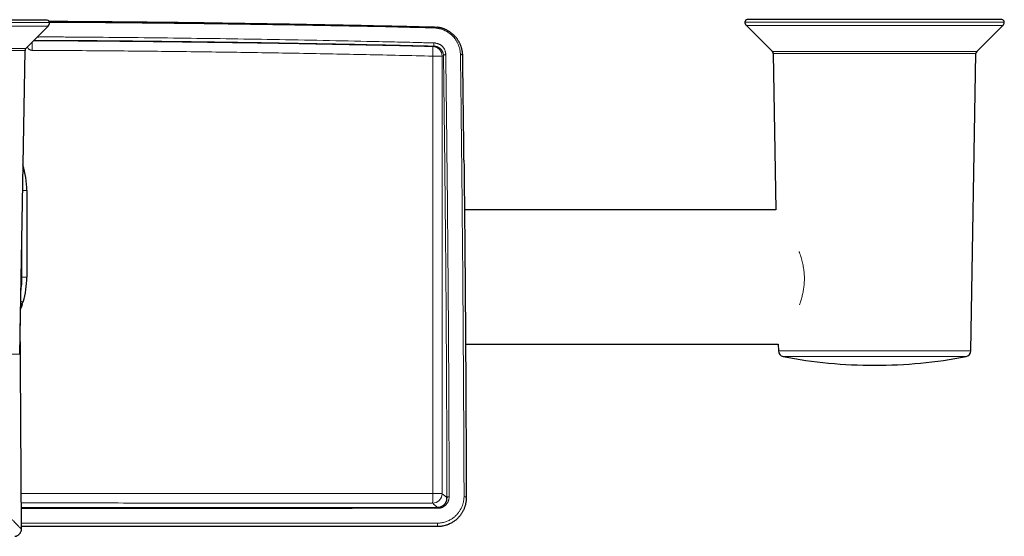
# Model space of a CAD drawing. Header units: millimetres. Extents: x 8 to 1465, y 12 to 1156.
# Tile 9 of 168: x 642 to 847, y 56 to 163. Entities that reach past the tile are written whole.
import ezdxf

# ---------------------------------------------------------------- set-up
doc = ezdxf.new("R2010")
doc.units = ezdxf.units.MM

msp = doc.modelspace()

# ---------------------------------------------------------------- linework, layer by layer
at = {"color": 7, "linetype": 'Continuous', "lineweight": 30}
for p, q in [((648.05, 163.28), (625.3, 163.28)), ((643.6, 157.42), (648.26, 162.08)), ((793.6, 162.19), (799.03, 156.76)), ((846.8, 163.4), (793.8, 163.4)), ((841.58, 156.76), (847.01, 162.19)), ((642.32, 93.74), (643.43, 157)), ((799.21, 156.34), (799.77, 123.78)), ((840.32, 94.38), (841.4, 156.34)), ((643.8, 127.78), (643.8, 109.78)), ((799.77, 123.78), (734.92, 123.78)), ((735.14, 95.78), (800.26, 95.78)), ((800.26, 95.78), (800.29, 94.38))]:
    msp.add_line(p, q, dxfattribs=at)
at = {"color": 252, "linetype": 'Continuous', "lineweight": 0}
for p, q in [((648.55, 162.78), (625.3, 162.78)), ((648.26, 162.08), (625.3, 162.08)), ((847.3, 162.9), (793.3, 162.9)), ((847.01, 162.19), (793.6, 162.19)), ((643.6, 157.42), (625.3, 157.42)), ((643.43, 157), (625.3, 157)), ((728.32, 155.8), (730.26, 155.8)), ((728.32, 64.67), (728.32, 155.8)), ((730.26, 155.8), (730.26, 64.67)), ((841.58, 156.76), (799.03, 156.76)), ((841.4, 156.34), (799.21, 156.34)), ((643.8, 127.78), (642.92, 127.78)), ((642.8, 109.78), (642.8, 121.39)), ((643.8, 109.78), (642.8, 109.78)), ((800.29, 94.38), (840.32, 94.38)), ((625.3, 93.74), (642.32, 93.74)), ((839.35, 93.23), (801.26, 93.23)), ((728.32, 64.67), (730.26, 64.67))]:
    msp.add_line(p, q, dxfattribs=at)
at = {"color": 252, "linetype": 'Continuous', "lineweight": 0, "flags": 128}
for points in [[(731.01, 156.14), (730.94, 156.13), (730.87, 156.12), (730.8, 156.1), (730.74, 156.08), (730.68, 156.05), (730.64, 156.03), (730.6, 156), (730.57, 155.97), (730.56, 155.94), (730.55, 155.91)], [(734.07, 156.15), (734.15, 156.14), (734.22, 156.13), (734.28, 156.12), (734.34, 156.1), (734.4, 156.08), (734.45, 156.05), (734.48, 156.03), (734.52, 156), (734.54, 155.97), (734.55, 155.94), (734.55, 155.91)], [(731.73, 64.04), (731.65, 64.03), (731.58, 64.02), (731.52, 64), (731.46, 63.98), (731.41, 63.96), (731.37, 63.93), (731.33, 63.9), (731.31, 63.87), (731.29, 63.84), (731.28, 63.81)], [(734.83, 64.04), (734.9, 64.03), (734.97, 64.02), (735.04, 64), (735.1, 63.98), (735.16, 63.96), (735.2, 63.93), (735.24, 63.9), (735.26, 63.87), (735.28, 63.84), (735.29, 63.81)]]:
    msp.add_lwpolyline(points, dxfattribs=at)
at = {"color": 7, "linetype": 'Continuous', "lineweight": 30}
for centre, radius, start, end in [((648.05, 162.78), 0.5, 0, 90), ((647.55, 162.78), 1, 315, 0), ((793.8, 162.9), 0.5, 90, 180), ((794.3, 162.9), 1, 180, 225), ((846.8, 162.9), 0.5, 0, 90), ((846.3, 162.9), 1, 315, 0), ((644.03, 156.99), 0.6, 135, 179), ((798.61, 156.33), 0.6, 1, 45), ((842, 156.33), 0.6, 135, 179), ((625.3, 127.78), 18.5, 0, 16.8544), ((625.3, 109.78), 18.5, 343.7223, 0), ((642.58, 104.74), 0.5, 270, 343.7223), ((625.3, 109.78), 18.5, 338.2052, 342.0702), ((801.49, 94.41), 1.2, 181, 259.0206), ((839.12, 94.41), 1.2, 280.9794, 359), ((820.3, 191.4), 100, 259.0206, 270), ((820.3, 191.4), 100, 270, 280.9794)]:
    msp.add_arc(centre, radius, start, end, dxfattribs=at)
at = {"color": 252, "linetype": 'Continuous', "lineweight": 0}
for centre, radius, start, end in [((726.72, 161.76), 1.91, 357.6003, 3.6024), ((737.19, 158.17), 8.63, 177.4092, 181.8174), ((728.26, 155.8), 2, 0.0114, 88.5498), ((710.85, 156.72), 17.49, 357.0058, 3.558), ((625.3, 109.78), 17.5, 350.2189, 0), ((728.26, 64.68), 2, 270.075, 359.9348), ((710.12, 64.21), 18.21, 355.1636, 1.4592), ((724.05, 61.65), 5.25, 359.727, 1.695), ((721.24, 58.31), 8.08, 356.3758, 1.4422)]:
    msp.add_arc(centre, radius, start, end, dxfattribs=at)
at = {"color": 7, "linetype": 'Continuous', "lineweight": 30}
for points, knots in [([(648.46, 163.07), (648.54, 163.07), (648.68, 163.07), (648.89, 163.07), (649.08, 163.07), (649.34, 163.07), (649.66, 163.07), (650.17, 163.07), (650.81, 163.06), (651.58, 163.06), (653.33, 163.05), (656.66, 163.02), (662.5, 162.98), (669.17, 162.91), (676.06, 162.84), (683.28, 162.74), (691.52, 162.62), (701.08, 162.46), (710.91, 162.28), (719.35, 162.1), (724.83, 161.97), (727.15, 161.91), (728, 161.89), (728.42, 161.88), (728.63, 161.88)], [0, 0, 0, 0, 0.003139, 0.005549, 0.007965, 0.010391, 0.015172, 0.019956, 0.029534, 0.039128, 0.048724, 0.094871, 0.163903, 0.267172, 0.344417, 0.421663, 0.537225, 0.652789, 0.779043, 0.905299, 0.968426, 0.984213, 0.992106, 1, 1, 1, 1]), ([(728.63, 161.88), (728.7, 161.87), (728.86, 161.87), (729.08, 161.85), (729.23, 161.83), (729.3, 161.82)], [0, 0, 0, 0, 0.338412, 0.676825, 1, 1, 1, 1]), ([(734.55, 155.91), (734.55, 155.97), (734.55, 156.1), (734.54, 156.3), (734.51, 156.52), (734.48, 156.75), (734.44, 156.97), (734.4, 157.18), (734.34, 157.4), (734.28, 157.62), (734.21, 157.83), (734.13, 158.04), (734.04, 158.25), (733.95, 158.45), (733.85, 158.65), (733.74, 158.85), (733.62, 159.04), (733.5, 159.23), (733.37, 159.41), (733.23, 159.59), (733.09, 159.76), (732.94, 159.93), (732.79, 160.09), (732.63, 160.24), (732.46, 160.39), (732.29, 160.53), (732.11, 160.67), (731.93, 160.8), (731.75, 160.92), (731.56, 161.04), (731.36, 161.15), (731.17, 161.25), (730.97, 161.35), (730.76, 161.43), (730.56, 161.51), (730.35, 161.58), (730.14, 161.65), (729.93, 161.7), (729.71, 161.75), (729.51, 161.79), (729.37, 161.81), (729.3, 161.82)], [0, 0, 0, 0, 0.019387, 0.046625, 0.07381, 0.100861, 0.127686, 0.154555, 0.181454, 0.208363, 0.235253, 0.262105, 0.288899, 0.315617, 0.342243, 0.368762, 0.395164, 0.421439, 0.44758, 0.473583, 0.499433, 0.525247, 0.551069, 0.576844, 0.602559, 0.628204, 0.65377, 0.67925, 0.704636, 0.729926, 0.755118, 0.780211, 0.805209, 0.830115, 0.854936, 0.879576, 0.904167, 0.928651, 0.95305, 0.977384, 1, 1, 1, 1]), ([(734.81, 134.12), (734.79, 136.28), (734.74, 140.89), (734.67, 146.88), (734.61, 151.32), (734.58, 153.74), (734.56, 154.95), (734.56, 155.63), (734.55, 155.86), (734.55, 155.91)], [0, 0, 0, 0, 0.296484, 0.635, 0.825138, 0.907608, 0.967667, 0.992558, 1, 1, 1, 1]), ([(734.82, 134.11), (734.85, 130.48), (734.93, 123.21), (735.02, 112.87), (735.1, 103.07), (735.16, 93.83), (735.21, 84.59), (735.25, 75.36), (735.27, 68.81), (735.28, 64.96), (735.28, 64.19), (735.29, 63.81)], [0, 0, 0, 0, 0.154987, 0.309974, 0.441407, 0.57284, 0.704274, 0.835708, 0.967141, 0.983571, 1, 1, 1, 1]), ([(642.5, 104.09), (642.52, 104.09), (642.58, 104.09), (642.67, 104.09), (642.77, 104.09), (642.85, 104.09), (642.89, 104.09), (642.9, 104.09), (642.91, 104.09), (642.91, 104.09)], [0, 0, 0, 0, 0.062212, 0.243459, 0.429789, 0.611094, 0.797973, 0.89851, 1, 1, 1, 1]), ([(642.58, 104.24), (642.58, 104.24), (642.58, 104.24), (642.56, 104.24), (642.53, 104.24), (642.51, 104.24), (642.51, 104.24)], [0, 0, 0, 0, 0.292903, 0.594433, 0.887302, 1, 1, 1, 1]), ([(642.7, 57.24), (642.65, 65.81), (642.56, 80.1), (642.47, 94.39), (642.43, 100.09)], [0, 0, 0, 0, 0.6004323, 1, 1, 1, 1]), ([(729.29, 61.8), (729.34, 61.8), (729.43, 61.81), (729.58, 61.82), (729.74, 61.85), (729.91, 61.9), (730.07, 61.96), (730.23, 62.03), (730.38, 62.12), (730.53, 62.23), (730.67, 62.35), (730.79, 62.48), (730.91, 62.62), (731.01, 62.78), (731.09, 62.94), (731.16, 63.11), (731.22, 63.28), (731.26, 63.45), (731.28, 63.63), (731.28, 63.75), (731.28, 63.81)], [0, 0, 0, 0, 0.041045, 0.082528, 0.134516, 0.186517, 0.239399, 0.293189, 0.349423, 0.406139, 0.464312, 0.522955, 0.581556, 0.640582, 0.700894, 0.761629, 0.820267, 0.879276, 0.93943, 1, 1, 1, 1]), ([(735.29, 63.81), (735.28, 63.72), (735.28, 63.54), (735.26, 63.26), (735.23, 62.99), (735.19, 62.72), (735.13, 62.45), (735.07, 62.17), (734.98, 61.9), (734.89, 61.64), (734.78, 61.38), (734.67, 61.13), (734.54, 60.89), (734.4, 60.65), (734.26, 60.43), (734.1, 60.21), (733.94, 60.01), (733.77, 59.81), (733.59, 59.61), (733.4, 59.42), (733.2, 59.24), (732.97, 59.05), (732.72, 58.87), (732.44, 58.69), (732.13, 58.51), (731.79, 58.34), (731.43, 58.19), (731.05, 58.05), (730.65, 57.95), (730.26, 57.87), (729.91, 57.83), (729.6, 57.8), (729.4, 57.8), (729.3, 57.8)], [0, 0, 0, 0, 0.029768, 0.059712, 0.089656, 0.119977, 0.150298, 0.181006, 0.211714, 0.242615, 0.272511, 0.302408, 0.332449, 0.362489, 0.390369, 0.418413, 0.446456, 0.47485, 0.503244, 0.532002, 0.56076, 0.589701, 0.624452, 0.659229, 0.693977, 0.736472, 0.778966, 0.814798, 0.860715, 0.906632, 0.937747, 0.968885, 1, 1, 1, 1]), ([(729.3, 57.8), (729.09, 57.8), (728.66, 57.8), (727.82, 57.8), (720.09, 57.8), (705.46, 57.8), (681.45, 57.8), (660.53, 57.8), (646.71, 57.8), (642.7, 57.8)], [0, 0, 0, 0, 0.007307, 0.014616, 0.029233, 0.275241, 0.52125, 0.86103, 1, 1, 1, 1]), ([(641.31, 55.77), (641.34, 55.78), (641.39, 55.78), (641.46, 55.79), (641.52, 55.8), (641.58, 55.81), (641.64, 55.83), (641.76, 55.88), (641.9, 55.96), (642.04, 56.05), (642.14, 56.14), (642.23, 56.22), (642.32, 56.32), (642.43, 56.45), (642.53, 56.61), (642.6, 56.77), (642.66, 56.93), (642.69, 57.08), (642.7, 57.18), (642.7, 57.23)], [0, 0, 0, 0, 0.041073, 0.073793, 0.097969, 0.116566, 0.155727, 0.19808, 0.286646, 0.374984, 0.419868, 0.473923, 0.53889, 0.614406, 0.699672, 0.793391, 0.859786, 0.92874, 1, 1, 1, 1])]:
    msp.add_open_spline(points, degree=3, knots=knots, dxfattribs=at)
at = {"color": 252, "linetype": 'Continuous', "lineweight": 0}
for points, knots in [([(728.63, 161.68), (728.42, 161.68), (728, 161.7), (727.15, 161.72), (724.82, 161.77), (719.34, 161.9), (710.91, 162.08), (701.07, 162.26), (691.52, 162.41), (683.28, 162.53), (676.06, 162.62), (669.17, 162.69), (662.5, 162.75), (656.66, 162.8), (653.32, 162.82), (651.57, 162.83), (650.79, 162.83), (650.17, 162.82), (649.73, 162.81), (649.47, 162.8), (649.22, 162.79), (648.97, 162.79), (648.74, 162.79), (648.6, 162.79), (648.55, 162.79)], [0, 0, 0, 0, 0.00794, 0.015882, 0.031766, 0.094965, 0.221358, 0.347752, 0.463441, 0.579131, 0.656461, 0.733791, 0.837172, 0.90628, 0.952475, 0.962208, 0.971941, 0.98168, 0.985333, 0.988378, 0.991424, 0.994691, 0.99797, 1, 1, 1, 1]), ([(734.07, 156.15), (734.07, 156.28), (734.06, 156.54), (734.01, 156.93), (733.93, 157.32), (733.83, 157.7), (733.7, 158.07), (733.56, 158.4), (733.42, 158.68), (733.29, 158.92), (733.15, 159.13), (732.99, 159.37), (732.77, 159.65), (732.51, 159.94), (732.26, 160.19), (732.02, 160.39), (731.76, 160.59), (731.46, 160.8), (731.09, 161.01), (730.71, 161.2), (730.32, 161.35), (729.94, 161.47), (729.58, 161.56), (729.25, 161.62), (728.93, 161.66), (728.73, 161.67), (728.63, 161.68)], [0, 0, 0, 0, 0.047917, 0.096034, 0.144403, 0.19308, 0.240291, 0.287501, 0.32167, 0.355838, 0.383441, 0.411044, 0.461386, 0.506044, 0.550701, 0.583017, 0.615333, 0.662938, 0.710819, 0.759058, 0.807745, 0.852285, 0.892765, 0.933244, 0.966622, 1, 1, 1, 1]), ([(644.93, 157.01), (644.93, 157.13), (644.93, 157.39), (644.93, 157.77), (644.93, 158.12), (644.93, 158.42), (644.93, 158.63), (644.93, 158.72), (644.93, 158.75)], [0, 0, 0, 0, 0.183054, 0.366108, 0.549162, 0.732217, 0.915271, 1, 1, 1, 1]), ([(645.19, 159), (647.42, 158.99), (651.96, 158.97), (658.83, 158.92), (665.77, 158.86), (672.72, 158.79), (679.67, 158.7), (686.62, 158.61), (693.57, 158.5), (700.52, 158.39), (707.47, 158.26), (714.42, 158.12), (721.37, 157.97), (726, 157.86), (728.31, 157.8)], [0, 0, 0, 0, 0.0804334, 0.1640169, 0.2476002, 0.3311885, 0.414777, 0.4983653, 0.5819686, 0.665572, 0.7491752, 0.8327834, 0.9163918, 1, 1, 1, 1]), ([(728.57, 157.89), (727.73, 157.91), (726.04, 157.95), (723.51, 158.01), (720.14, 158.09), (714.13, 158.22), (705.49, 158.4), (695.29, 158.58), (685.31, 158.73), (675.55, 158.86), (665.79, 158.97), (657.88, 159.03), (652.74, 159.07), (650.73, 159.08), (650.02, 159.08), (649.69, 159.08), (649.42, 159.09), (649.17, 159.09), (648.91, 159.09), (648.61, 159.09), (648.32, 159.09), (648.05, 159.09), (647.83, 159.09), (647.63, 159.09), (647.38, 159.09), (647.1, 159.09), (646.79, 159.09), (646.49, 159.08), (646.24, 159.08), (646.04, 159.08), (645.88, 159.08), (645.73, 159.07), (645.57, 159.07), (645.43, 159.07), (645.31, 159.06), (645.26, 159.06), (645.25, 159.06)], [0, 0, 0, 0, 0.0297155, 0.059431, 0.0891465, 0.1485778, 0.2710344, 0.3934919, 0.5081108, 0.6227305, 0.7373524, 0.8519751, 0.9013465, 0.9182537, 0.9227471, 0.9263291, 0.9299102, 0.9325864, 0.9352626, 0.9392548, 0.943247, 0.9462479, 0.9492486, 0.9518264, 0.9544042, 0.9591159, 0.9638759, 0.9687065, 0.9735862, 0.977088, 0.98059, 0.9841334, 0.9876891, 0.9924824, 0.9974812, 1, 1, 1, 1]), ([(645.95, 159.77), (645.95, 159.77), (646.03, 159.77), (646.19, 159.78), (646.44, 159.79), (646.68, 159.8), (646.91, 159.81), (647.15, 159.82), (647.39, 159.83), (647.66, 159.83), (647.94, 159.84), (648.23, 159.85), (648.52, 159.85), (648.8, 159.85), (649.05, 159.84), (649.3, 159.83), (649.55, 159.82), (649.82, 159.81), (650.1, 159.8), (650.77, 159.79), (652.74, 159.79), (657.88, 159.74), (665.79, 159.67), (675.55, 159.56), (685.31, 159.43), (695.3, 159.27), (705.5, 159.08), (714.14, 158.9), (720.14, 158.76), (723.52, 158.68), (725.62, 158.63), (727.31, 158.58), (728.15, 158.57), (728.57, 158.56)], [0, 0, 0, 0, 0.000101, 0.004223, 0.008344, 0.012048, 0.015752, 0.018553, 0.022172, 0.025808, 0.029445, 0.033118, 0.036792, 0.0405, 0.043365, 0.046356, 0.049347, 0.052691, 0.056037, 0.059382, 0.076785, 0.12741, 0.244804, 0.362199, 0.479596, 0.596994, 0.722429, 0.847864, 0.908731, 0.939164, 0.969598, 0.984799, 1, 1, 1, 1]), ([(728.31, 157.8), (728.35, 157.82), (728.44, 157.85), (728.52, 157.88), (728.57, 157.89)], [0, 0, 0, 0, 0.418669, 1, 1, 1, 1]), ([(728.57, 158.56), (728.64, 158.55), (728.78, 158.55), (728.96, 158.51), (729.13, 158.47), (729.28, 158.42), (729.42, 158.36), (729.55, 158.32), (729.69, 158.27), (729.83, 158.2), (729.97, 158.11), (730.12, 158.01), (730.26, 157.89), (730.39, 157.76), (730.51, 157.62), (730.62, 157.47), (730.72, 157.31), (730.81, 157.13), (730.88, 156.94), (730.93, 156.77), (730.97, 156.6), (731, 156.45), (731.01, 156.29), (731.01, 156.19), (731.01, 156.14)], [0, 0, 0, 0, 0.054014, 0.099064, 0.144107, 0.18296, 0.221838, 0.255974, 0.290075, 0.332726, 0.37539, 0.423505, 0.470601, 0.518028, 0.565937, 0.614478, 0.667205, 0.720286, 0.774436, 0.828938, 0.871436, 0.914206, 0.95698, 1, 1, 1, 1]), ([(730.55, 155.91), (730.55, 155.99), (730.54, 156.15), (730.49, 156.37), (730.43, 156.55), (730.37, 156.7), (730.3, 156.84), (730.22, 156.98), (730.13, 157.11), (730.03, 157.22), (729.92, 157.33), (729.81, 157.43), (729.68, 157.53), (729.54, 157.62), (729.39, 157.7), (729.23, 157.77), (729.07, 157.82), (728.91, 157.86), (728.74, 157.88), (728.63, 157.89), (728.57, 157.89)], [0, 0, 0, 0, 0.086773, 0.174608, 0.228515, 0.2827, 0.33779, 0.39321, 0.441365, 0.489518, 0.53821, 0.587488, 0.63821, 0.689338, 0.741869, 0.794951, 0.845308, 0.89638, 0.947814, 1, 1, 1, 1]), ([(644.93, 157.01), (644.85, 157.01), (644.71, 157.02), (644.52, 157.08), (644.37, 157.16), (644.24, 157.25), (644.11, 157.37), (643.98, 157.51), (643.91, 157.63), (643.88, 157.69)], [0, 0, 0, 0, 0.16699, 0.331971, 0.44433, 0.560748, 0.682945, 0.84422, 1, 1, 1, 1]), ([(728.32, 155.8), (726.01, 155.86), (721.38, 155.97), (714.43, 156.12), (707.48, 156.26), (700.54, 156.39), (693.59, 156.5), (686.64, 156.61), (679.69, 156.71), (672.74, 156.79), (665.78, 156.86), (658.83, 156.92), (651.88, 156.97), (647.25, 156.99), (644.93, 157.01)], [0, 0, 0, 0, 0.083321, 0.166642, 0.249963, 0.333289, 0.416615, 0.499941, 0.583281, 0.666622, 0.749963, 0.833308, 0.916654, 1, 1, 1, 1]), ([(730.55, 155.91), (730.49, 155.88), (730.4, 155.85), (730.3, 155.82), (730.26, 155.8)], [0, 0, 0, 0, 0.629834, 1, 1, 1, 1]), ([(731.28, 63.81), (731.28, 64.72), (731.28, 66.53), (731.27, 70.16), (731.24, 76.52), (731.2, 85.6), (731.14, 96.49), (731.07, 106.83), (730.99, 116.63), (730.9, 125.87), (730.8, 135.11), (730.7, 144.35), (730.62, 150.9), (730.57, 154.75), (730.56, 155.52), (730.55, 155.91)], [0, 0, 0, 0, 0.029577, 0.059155, 0.118309, 0.236619, 0.354927, 0.473236, 0.573572, 0.673908, 0.774244, 0.87458, 0.974916, 0.987458, 1, 1, 1, 1]), ([(731.01, 156.14), (731.01, 155.95), (731.02, 155.56), (731.03, 154.79), (731.08, 151.14), (731.16, 144.59), (731.27, 135.35), (731.37, 126.11), (731.45, 116.86), (731.53, 107.07), (731.6, 96.73), (731.66, 85.83), (731.7, 76.75), (731.71, 70.4), (731.72, 67.22), (731.72, 65.41), (731.73, 64.5), (731.73, 64.04)], [0, 0, 0, 0, 0.006265, 0.01253, 0.025061, 0.125397, 0.225733, 0.32607, 0.426406, 0.526743, 0.645053, 0.763362, 0.881681, 0.94084, 0.97042, 0.98521, 1, 1, 1, 1]), ([(734.83, 64.04), (734.83, 64.43), (734.83, 65.2), (734.8, 69.05), (734.78, 78.68), (734.68, 94.07), (734.57, 110.03), (734.45, 123.45), (734.36, 132.17), (734.29, 138.71), (734.24, 143.08), (734.19, 147.44), (734.14, 151.8), (734.1, 154.7), (734.07, 156.15)], [0, 0, 0, 0, 0.012555, 0.02511, 0.125435, 0.326086, 0.526736, 0.645052, 0.763367, 0.810694, 0.858021, 0.905348, 0.952674, 1, 1, 1, 1]), ([(804.57, 115.1), (804.6, 115.03), (804.69, 114.78), (804.84, 114.36), (805.01, 113.83), (805.16, 113.31), (805.29, 112.77), (805.41, 112.23), (805.51, 111.67), (805.58, 111.14), (805.63, 110.65), (805.67, 110.19), (805.68, 109.72), (805.68, 109.25), (805.67, 108.78), (805.64, 108.3), (805.59, 107.82), (805.54, 107.43), (805.48, 107.04), (805.41, 106.65), (805.31, 106.18), (805.2, 105.72), (805.07, 105.27), (804.94, 104.82), (804.79, 104.38), (804.69, 104.11), (804.65, 103.97)], [0, 0, 0, 0, 0.020182, 0.073906, 0.121731, 0.169578, 0.217397, 0.266307, 0.315251, 0.364155, 0.403537, 0.442918, 0.482658, 0.522398, 0.56329, 0.604181, 0.645467, 0.686753, 0.706688, 0.748478, 0.79027, 0.832387, 0.874506, 0.917527, 0.960548, 1, 1, 1, 1]), ([(642.51, 104.68), (642.55, 104.67), (642.64, 104.66), (642.75, 104.64), (642.86, 104.63), (642.95, 104.61), (643.01, 104.61), (643.06, 104.6), (643.06, 104.6), (643.06, 104.6)], [0, 0, 0, 0, 0.114675, 0.260661, 0.410562, 0.555467, 0.704283, 0.850118, 1, 1, 1, 1]), ([(642.7, 57.24), (642.69, 57.24), (642.69, 57.24), (642.63, 57.3), (642.54, 57.4), (642.41, 57.53), (642.25, 57.7), (642.05, 57.91), (641.81, 58.15), (641.55, 58.43), (641.25, 58.73), (640.9, 59.09), (640.5, 59.51), (640.02, 60), (639.52, 60.53), (638.98, 61.08), (638.43, 61.66), (637.85, 62.26), (637.24, 62.88), (636.59, 63.56), (635.89, 64.28), (635.14, 65.06), (634.37, 65.85), (633.74, 66.51), (633.36, 66.9), (633.25, 67.02)], [0, 0, 0, 0, 0.034212, 0.07257, 0.110892, 0.149018, 0.187075, 0.22522, 0.26348, 0.301796, 0.340097, 0.378299, 0.426047, 0.473909, 0.521743, 0.569379, 0.6168, 0.664189, 0.711657, 0.7593, 0.813855, 0.868319, 0.922617, 0.976688, 1, 1, 1, 1]), ([(642.65, 64.72), (644.02, 64.72), (648.26, 64.72), (655.35, 64.72), (663.94, 64.71), (672.52, 64.71), (681.11, 64.71), (689.69, 64.7), (698.28, 64.7), (706.86, 64.69), (714.73, 64.69), (721.89, 64.68), (726.18, 64.68), (728.32, 64.67)], [0, 0, 0, 0, 0.048027, 0.148223, 0.24842, 0.348625, 0.44883, 0.549035, 0.649248, 0.749461, 0.849674, 0.924837, 1, 1, 1, 1]), ([(731.73, 64.04), (731.72, 63.97), (731.72, 63.82), (731.69, 63.6), (731.65, 63.38), (731.58, 63.17), (731.5, 62.96), (731.4, 62.77), (731.27, 62.58), (731.14, 62.41), (730.98, 62.25), (730.82, 62.11), (730.63, 61.98), (730.44, 61.87), (730.25, 61.78), (730.06, 61.72), (729.85, 61.67), (729.66, 61.64), (729.47, 61.63), (729.35, 61.62), (729.29, 61.62)], [0, 0, 0, 0, 0.059235, 0.118845, 0.179504, 0.240557, 0.298165, 0.356221, 0.41573, 0.475759, 0.531615, 0.587941, 0.645854, 0.704363, 0.755203, 0.80651, 0.859294, 0.912509, 0.956264, 1, 1, 1, 1]), ([(729.31, 58.51), (729.45, 58.52), (729.73, 58.53), (730.14, 58.58), (730.55, 58.66), (730.96, 58.77), (731.35, 58.92), (731.72, 59.09), (732.07, 59.28), (732.4, 59.48), (732.67, 59.68), (732.89, 59.86), (733.07, 60.03), (733.24, 60.2), (733.4, 60.37), (733.56, 60.56), (733.71, 60.75), (733.85, 60.95), (733.99, 61.15), (734.11, 61.37), (734.23, 61.59), (734.34, 61.82), (734.44, 62.05), (734.53, 62.29), (734.6, 62.53), (734.67, 62.78), (734.72, 63.03), (734.77, 63.28), (734.8, 63.53), (734.82, 63.79), (734.82, 63.96), (734.83, 64.04)], [0, 0, 0, 0, 0.045734, 0.091765, 0.138121, 0.184786, 0.231331, 0.278177, 0.322379, 0.366825, 0.409653, 0.437515, 0.465487, 0.49351, 0.521728, 0.549996, 0.578459, 0.606971, 0.635593, 0.665469, 0.6954, 0.725387, 0.755428, 0.785579, 0.815853, 0.846182, 0.876727, 0.907325, 0.93814, 0.969007, 1, 1, 1, 1]), ([(730.26, 64.67), (730.33, 64.62), (730.47, 64.5), (730.66, 64.34), (730.82, 64.2), (730.96, 64.09), (731.08, 63.99), (731.17, 63.91), (731.24, 63.84), (731.27, 63.82), (731.28, 63.81)], [0, 0, 0, 0, 0.12372, 0.247441, 0.371173, 0.494905, 0.621172, 0.74744, 0.87372, 1, 1, 1, 1]), ([(728.26, 62.68), (725.41, 62.68), (719.69, 62.68), (711.11, 62.69), (702.53, 62.7), (693.95, 62.7), (685.38, 62.71), (676.8, 62.71), (668.21, 62.71), (659.63, 62.72), (651.12, 62.72), (645.46, 62.72), (642.67, 62.72)], [0, 0, 0, 0, 0.1002173, 0.2004348, 0.3006521, 0.4008749, 0.5010978, 0.6013206, 0.7015598, 0.8017991, 0.9020382, 1, 1, 1, 1]), ([(642.67, 61.8), (645.35, 61.8), (656.51, 61.8), (681.17, 61.8), (704.82, 61.8), (721.7, 61.8), (725.92, 61.8), (728.45, 61.8), (729.29, 61.8)], [0, 0, 0, 0, 0.092956, 0.386394, 0.853903, 0.912342, 0.97078, 1, 1, 1, 1]), ([(729.29, 61.62), (729.08, 61.62), (728.66, 61.62), (727.82, 61.61), (726.34, 61.61), (724.23, 61.61), (720.85, 61.61), (704.82, 61.6), (678.48, 61.58), (653.83, 61.58), (642.67, 61.58)], [0, 0, 0, 0, 0.007311, 0.014622, 0.029245, 0.058466, 0.087686, 0.146128, 0.61363, 1, 1, 1, 1]), ([(729.29, 61.8), (729.28, 61.81), (729.25, 61.84), (729.18, 61.9), (729.08, 61.98), (728.96, 62.08), (728.82, 62.2), (728.66, 62.34), (728.48, 62.5), (728.33, 62.62), (728.26, 62.68)], [0, 0, 0, 0, 0.129074, 0.258148, 0.387235, 0.516322, 0.637236, 0.75815, 0.879075, 1, 1, 1, 1]), ([(642.69, 58.54), (643.24, 58.54), (650.14, 58.54), (669.73, 58.53), (695.51, 58.52), (716.64, 58.51), (725.5, 58.5), (727.83, 58.5), (728.67, 58.5), (729.1, 58.51), (729.31, 58.51)], [0, 0, 0, 0, 0.019067, 0.238849, 0.678413, 0.912167, 0.970607, 0.985303, 0.992651, 1, 1, 1, 1])]:
    msp.add_open_spline(points, degree=3, knots=knots, dxfattribs=at)

doc.saveas('drawing.dxf')
